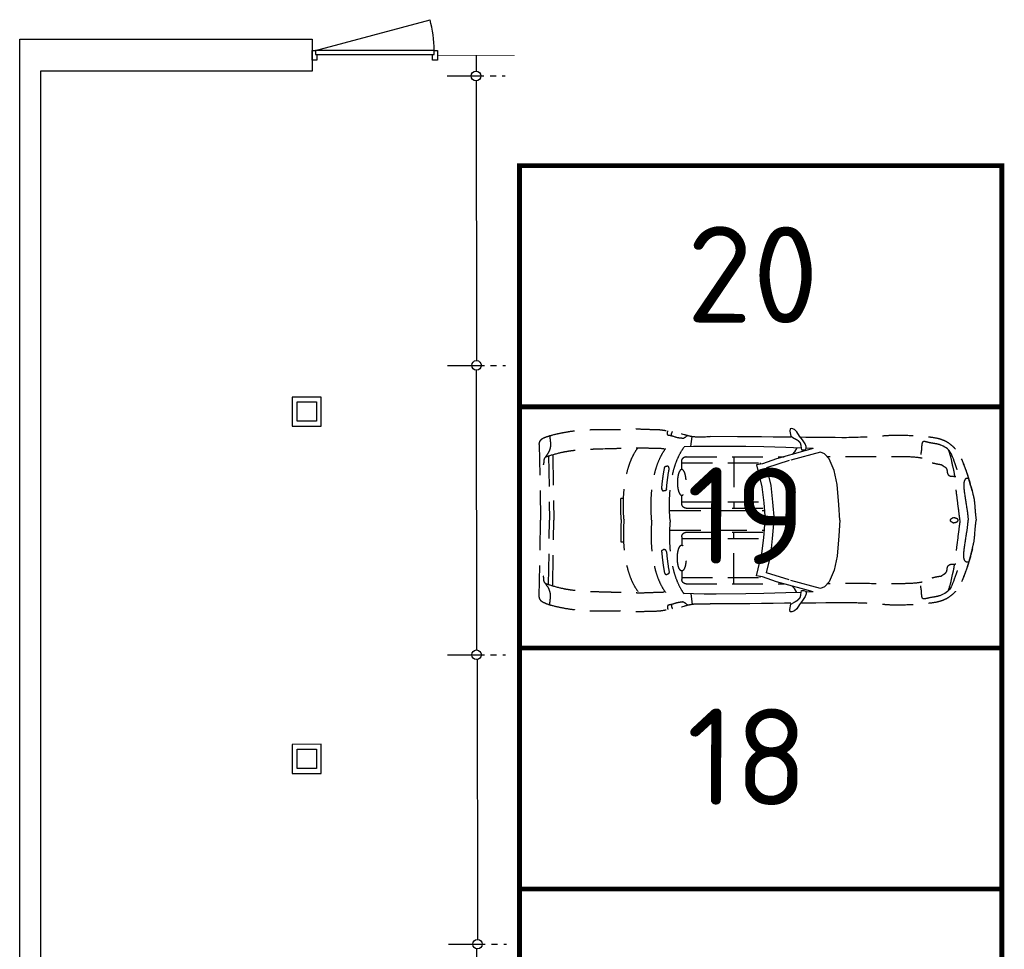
# Model space of a CAD drawing. Header units: millimetres. Extents: x 0 to 74930, y -1933 to 40510.
# Tile 3 of 59: x 0 to 10205, y 23296 to 32933. Entities that reach past the tile are written whole.
import ezdxf

# ---------------------------------------------------------------- set-up
doc = ezdxf.new("R2010")
doc.units = ezdxf.units.MM
doc.header["$LTSCALE"] = 100
doc.linetypes.add('CENTER2', pattern=[28.575, 19.05, -3.175, 3.175, -3.175])
doc.linetypes.add('HIDDEN2', pattern=[4.7625, 3.175, -1.5875])
for name, color, linetype in [('T--L9020_OPSTALLEN', 2, 'Continuous'), ('T--L9032_HEKWERK', 1, 'FENCELINE1'), ('T--L9034_TOEGANGEN', 1, 'Continuous'), ('T--L9066_TRANSP_VOORZ_Auto', 8, 'HIDDEN2'), ('T--T9066_TRANSP_VOORZ_Auto', 7, 'Continuous')]:
    doc.layers.add(name, color=color, linetype=linetype)
doc.styles.add('Isocpeur', font='isocpeur.ttf', dxfattribs={"height": 3})
doc.linetypes.add('FENCELINE1', pattern='A,6.35,-2.54,[133,ltypeshp.shx,S=2.54,R=0,X=-2.54,Y=0],-2.54,25.4', length=36.83)

# ---------------------------------------------------------------- blocks, each defined once
blk = doc.blocks.new('auto110')
for p, q in [((1893, 1937), (1924, 1980)), ((1924, 1980), (1947, 2003)), ((1947, 2003), (1973, 2014)), ((1973, 2014), (1992, 2012)), ((1994, 1988), (1986, 1935)), ((1992, 2012), (1994, 1988)), ((404, 1831), (421, 1839)), ((421, 1839), (441, 1847)), ((433, 1844), (441, 1847)), ((1439, 1920), (1525, 1921)), ((1525, 1921), (1623, 1922)), ((1623, 1922), (1725, 1923)), ((1725, 1923), (1830, 1923)), ((1826, 1827), (1837, 1856)), ((1830, 1923), (1883, 1924)), ((1837, 1856), (1863, 1896)), ((1863, 1896), (1893, 1937)), ((1986, 1935), (1947, 1912)), ((1985, 1924), (2051, 1925)), ((2051, 1925), (2167, 1926)), ((2167, 1926), (2287, 1927)), ((2287, 1927), (2411, 1928)), ((2411, 1928), (2537, 1930)), ((2537, 1930), (2821, 1931)), ((2821, 1931), (2822, 1931)), ((3022, 1827), (3006, 1933)), ((4592, 1849), (4579, 1064)), ((308, 1720), (316, 1739)), ((316, 1739), (324, 1755)), ((324, 1755), (332, 1769)), ((332, 1769), (340, 1782)), ((340, 1782), (350, 1793)), ((350, 1793), (361, 1804)), ((361, 1804), (373, 1813)), ((373, 1813), (388, 1822)), ((388, 1822), (404, 1831)), ((1587, 1702), (1636, 1754)), ((1636, 1754), (1677, 1770)), ((1677, 1770), (2001, 1683)), ((1753, 1808), (1825, 1810)), ((1754, 1808), (1840, 1783)), ((1825, 1810), (1826, 1827)), ((1832, 1799), (1825, 1810)), ((1851, 1794), (1832, 1799)), ((1840, 1783), (2133, 1701)), ((1875, 1793), (1851, 1794)), ((1881, 1834), (1875, 1793)), ((1878, 1812), (2036, 1818)), ((1924, 1814), (1948, 1772)), ((1948, 1772), (1970, 1747)), ((2036, 1818), (2266, 1824)), ((2266, 1824), (2451, 1828)), ((2451, 1828), (2760, 1830)), ((2760, 1830), (2884, 1829)), ((2884, 1829), (2992, 1828)), ((2992, 1828), (3091, 1825)), ((4452, 1744), (4440, 1064)), ((184, 1625), (193, 1649)), ((193, 1649), (201, 1670)), ((201, 1670), (209, 1689)), ((209, 1689), (215, 1702)), ((271, 1619), (281, 1648)), ((281, 1648), (290, 1675)), ((290, 1675), (299, 1699)), ((299, 1699), (308, 1720)), ((1537, 1581), (1587, 1702)), ((2001, 1683), (2237, 1609)), ((3068, 1723), (2055, 1723)), ((2133, 1701), (2279, 1649)), ((2279, 1649), (2340, 1640)), ((2340, 1640), (2284, 1409)), ((3115, 1658), (2302, 1658)), ((2302, 1658), (2302, 1646)), ((2575, 1723), (2575, 1189)), ((3115, 1590), (3115, 1677)), ((4496, 1730), (4485, 1064)), ((143, 1503), (154, 1538)), ((154, 1538), (164, 1569)), ((164, 1569), (174, 1598)), ((174, 1598), (184, 1625)), ((260, 1588), (271, 1619)), ((260, 1585), (260, 1588)), ((1506, 1434), (1537, 1581)), ((2237, 1609), (2192, 1425)), ((117, 1411), (122, 1429)), ((122, 1429), (133, 1467)), ((133, 1467), (143, 1503)), ((1487, 1224), (1506, 1434)), ((2192, 1425), (2174, 1252)), ((2284, 1409), (2266, 1246)), ((2174, 1252), (2159, 1064)), ((2266, 1246), (2252, 1064)), ((3115, 1254), (2267, 1254)), ((3115, 1235), (3115, 1322)), ((3719, 1289), (3747, 1289)), ((1477, 1064), (1487, 1224)), ((3068, 1189), (2265, 1189)), ((3235, 1166), (2265, 1166)), ((1477, 1064), (1487, 904)), ((2174, 876), (2159, 1064)), ((2266, 881), (2252, 1064)), ((4452, 384), (4440, 1064)), ((4496, 397), (4485, 1064)), ((4592, 278), (4579, 1064)), ((3235, 962), (2265, 962)), ((3068, 939), (2265, 939)), ((2575, 404), (2575, 939)), ((1487, 904), (1506, 693)), ((2192, 703), (2174, 876)), ((2284, 719), (2266, 881)), ((3115, 874), (2267, 874)), ((3115, 893), (3115, 806)), ((3746, 839), (3718, 839)), ((117, 717), (122, 699)), ((2340, 487), (2284, 719)), ((122, 699), (133, 661)), ((133, 661), (143, 624)), ((143, 624), (154, 590)), ((1506, 693), (1537, 547)), ((2237, 518), (2192, 703)), ((154, 590), (164, 558)), ((164, 558), (174, 529)), ((174, 529), (184, 503)), ((260, 543), (260, 540)), ((260, 540), (271, 508)), ((1537, 547), (1587, 426)), ((2001, 445), (2237, 518)), ((3115, 537), (3115, 451)), ((184, 503), (193, 479)), ((193, 479), (201, 458)), ((201, 458), (209, 439)), ((209, 439), (215, 426)), ((271, 508), (281, 479)), ((281, 479), (290, 453)), ((290, 453), (299, 429)), ((299, 429), (308, 408)), ((1587, 426), (1636, 374)), ((1677, 357), (2001, 445)), ((1840, 345), (2133, 426)), ((2133, 426), (2279, 478)), ((2279, 478), (2340, 487)), ((2302, 469), (2302, 482)), ((3115, 469), (2302, 469)), ((308, 408), (316, 389)), ((316, 389), (324, 373)), ((324, 373), (332, 358)), ((332, 358), (340, 346)), ((340, 346), (350, 334)), ((350, 334), (361, 324)), ((361, 324), (373, 314)), ((373, 314), (388, 306)), ((1636, 374), (1677, 357)), ((1753, 320), (1825, 317)), ((1754, 320), (1840, 345)), ((1832, 328), (1825, 317)), ((1825, 317), (1826, 301)), ((1851, 334), (1832, 328)), ((1875, 334), (1851, 334)), ((1881, 294), (1875, 334)), ((1878, 316), (2036, 310)), ((1924, 314), (1948, 356)), ((1948, 356), (1970, 381)), ((2036, 310), (2266, 304)), ((3068, 404), (2055, 404)), ((388, 306), (404, 297)), ((404, 297), (421, 289)), ((421, 289), (441, 281)), ((433, 283), (441, 281)), ((1439, 208), (1525, 207)), ((1525, 207), (1623, 206)), ((1623, 206), (1725, 205)), ((1725, 205), (1830, 204)), ((1826, 301), (1837, 272)), ((1830, 204), (1883, 204)), ((1837, 272), (1863, 231)), ((1863, 231), (1893, 190)), ((1986, 193), (1947, 216)), ((2266, 304), (2451, 300)), ((2451, 300), (2760, 298)), ((2760, 298), (2884, 298)), ((2884, 298), (2992, 300)), ((2992, 300), (3091, 303)), ((3022, 301), (3006, 194)), ((1893, 190), (1924, 147)), ((1924, 147), (1947, 125)), ((1947, 125), (1973, 114)), ((1973, 114), (1992, 116)), ((1985, 203), (2051, 203)), ((1994, 140), (1986, 193)), ((1992, 116), (1994, 140)), ((2051, 203), (2167, 202)), ((2167, 202), (2287, 201)), ((2287, 201), (2411, 199)), ((2411, 199), (2537, 198)), ((2537, 198), (2821, 196)), ((2821, 196), (2944, 195))]:
    blk.add_line(p, q)
for centre, radius, start, end in [((4518, 1849), 74.2, 0, 76.7563), ((3068, 1677), 46.4, 360, 90), ((3068, 1235), 46.4, 270, 360), ((3068, 893), 46.4, 0, 90), ((3068, 451), 46.4, 270, 0), ((4518, 278), 74.2, 283.2437, 0)]:
    blk.add_arc(centre, radius, start, end)
for centre, major_axis, ratio, start_param, end_param in [((2760, 1004), (146, 941), 0.48898, -1.435361, -0.44783), ((2951, 990), (151, 937), 0.488686, -1.416596, -0.437936), ((3238, 999), (151, 937), 0.488686, -1.416596, -0.437936), ((2810, 1008), (77, 1160), 0.401368, -1.213465, -1.01426), ((2860, 1008), (80, 1152), 0.403411, -1.207331, -0.998608), ((3266, 999), (151, 937), 0.488686, -1.416596, -1.178995), ((-269, 1064), (-600, 0), 0.150251, 2.835519, 3.447666)]:
    blk.add_ellipse(centre, major_axis=major_axis, ratio=ratio, start_param=start_param, end_param=end_param)
blk.add_ellipse((3115, 1456), major_axis=(0, 134), ratio=0.338725)
at = {"extrusion": (0, 0, -1)}
for centre, major_axis, ratio, start_param, end_param in [((351, 1064), (102, 0), 0.301205, 2.063318, 4.219867), ((2760, 1117), (-146, 941), 0.48898, 1.706232, 2.693763), ((2951, 1132), (-151, 937), 0.488686, 1.724997, 2.703657), ((3238, 1142), (-151, 937), 0.488686, 1.724997, 2.703657), ((3266, 1142), (-151, 937), 0.488686, 1.724997, 1.97692), ((2810, 1114), (-77, 1160), 0.401368, 1.928127, 2.127333), ((2860, 1114), (-80, 1152), 0.403411, 1.934261, 2.142984)]:
    blk.add_ellipse(centre, major_axis=major_axis, ratio=ratio, start_param=start_param, end_param=end_param, dxfattribs=at)
blk.add_ellipse((3115, 672), major_axis=(0, -134), ratio=0.338725, dxfattribs=at)
for points in [[(103, 1361), (155, 1546), (199, 1661), (230, 1732), (391, 1887), (590, 1929), (1001, 1939), (1068, 1934), (1457, 1919)], [(103, 767), (155, 582), (199, 466), (230, 395), (391, 241), (590, 199), (1001, 188), (1068, 194), (1457, 209)]]:
    blk.add_spline(points, degree=3)
for points, start_tangent, end_tangent in [([(4535, 1922), (4411, 1959), (4202, 1994), (3708, 2006), (3546, 2010), (3432, 2006), (3333, 2002), (3258, 1990), (3199, 1982), (3006, 1933), (2821, 1931)], (-0.923671, 0.383186), (-0.999923, -0.012413)), ([(1947, 1912), (1915, 1894), (1900, 1880), (1890, 1869), (1885, 1857), (1881, 1834)], (-0.859985, -0.510319), (-0.15204, -0.988374)), ([(1947, 216), (1915, 234), (1900, 248), (1890, 259), (1885, 270), (1881, 294)], (-0.859985, 0.510319), (-0.15204, 0.988374)), ([(4535, 206), (4411, 169), (4202, 134), (3708, 122), (3546, 118), (3432, 122), (3333, 126), (3258, 138), (3199, 145), (3006, 194), (2821, 196)], (-0.923671, -0.383186), (-0.999923, 0.012413))]:
    blk.add_spline(points, degree=3, dxfattribs=dict(start_tangent=start_tangent, end_tangent=end_tangent))
for points, knots in [([(3055, 1944), (3066, 1934), (3081, 1921), (3103, 1909), (3114, 1913), (3121, 1915), (3169, 1915), (3209, 1940), (3259, 1944), (3261, 1951), (3267, 1965), (3263, 1979), (3258, 1990)], [8.053087, 8.053087, 8.053087, 8.053087, 28.549069, 37.709461, 39.651897, 43.536771, 48.488884, 107.765059, 110.67872, 113.424631, 116.924453, 133.268731, 133.268731, 133.268731, 133.268731]), ([(4485, 1939), (4482, 1925), (4478, 1887), (4472, 1833), (4490, 1775), (4517, 1734), (4546, 1697), (4543, 1653), (4559, 1617), (4577, 1594), (4586, 1589), (4587, 1588)], [3.863984, 3.863984, 3.863984, 3.863984, 42.853951, 100.480755, 143.686086, 197.412925, 227.606179, 260.194888, 306.524656, 327.601259, 332.67159, 332.67159, 332.67159, 332.67159]), ([(437, 1846), (458, 1852), (503, 1861), (556, 1868), (637, 1894), (622, 1798), (653, 1715), (565, 1675), (520, 1659)], [0, 0, 0, 0, 69.932638, 145.346941, 185.02125, 303.762582, 371.080416, 469.45847, 469.45847, 469.45847, 469.45847]), ([(353, 1795), (344, 1769), (325, 1714), (311, 1629), (292, 1564), (289, 1528), (288, 1518)], [0, 0, 0, 0, 76.646368, 167.655481, 242.418348, 269.799169, 269.799169, 269.799169, 269.799169]), ([(4529, 1719), (4480, 1737), (4361, 1771), (4181, 1802), (3680, 1811), (3529, 1817), (3404, 1810), (3332, 1811), (3299, 1807), (3298, 1807)], [38.850273, 38.850273, 38.850273, 38.850273, 208.080873, 436.794208, 628.672697, 803.160537, 926.615342, 1033.06369, 1035.224863, 1035.224863, 1035.224863, 1035.224863]), ([(520, 1659), (514, 1658), (468, 1648), (429, 1641), (429, 1646), (401, 1623), (378, 1613), (362, 1581), (366, 1540), (333, 1519), (308, 1521), (290, 1519), (272, 1514), (258, 1521), (251, 1536), (249, 1560), (258, 1578), (261, 1589)], [654.593003, 654.593003, 654.593003, 654.593003, 695.781961, 748.321145, 814.47122, 835.287244, 863.041943, 895.745034, 942.898525, 986.145782, 999.620221, 1024.717994, 1044.063055, 1056.973716, 1072.48348, 1093.651886, 1132.423683, 1132.423683, 1132.423683, 1132.423683]), ([(625, 1707), (712, 1722), (981, 1723), (1366, 1719), (1579, 1723), (1603, 1723)], [680.929498, 680.929498, 680.929498, 680.929498, 956.238409, 1569.82929, 1646.405455, 1646.405455, 1646.405455, 1646.405455]), ([(3246, 1597), (3247, 1604), (3247, 1615), (3256, 1621), (3260, 1624), (3262, 1624)], [0, 0, 0, 0, 17.62006, 29.24679, 33.92777, 33.92777, 33.92777, 33.92777]), ([(3262, 1624), (3262, 1624), (3263, 1625), (3266, 1626), (3268, 1626), (3269, 1626)], [2.034124, 2.034124, 2.034124, 2.034124, 3.15335, 5.796543, 9.435146, 9.435146, 9.435146, 9.435146]), ([(3294, 1608), (3293, 1611), (3290, 1618), (3282, 1625), (3275, 1626), (3271, 1626), (3269, 1626)], [0, 0, 0, 0, 10.434059, 21.768881, 29.065705, 32.866347, 32.866347, 32.866347, 32.866347]), ([(140, 1496), (140, 1496), (150, 1497), (166, 1502), (192, 1472), (191, 1421), (190, 1390), (189, 1370)], [86.349917, 86.349917, 86.349917, 86.349917, 87.25895, 113.526337, 130.664514, 190.078947, 246.365093, 246.365093, 246.365093, 246.365093]), ([(189, 1371), (179, 1310), (164, 1209), (148, 1105), (147, 1064)], [0, 0, 0, 0, 205.656788, 342.471909, 342.471909, 342.471909, 342.471909]), ([(3273, 1388), (3276, 1381), (3280, 1371), (3290, 1368), (3303, 1368), (3305, 1368)], [0, 0, 0, 0, 17.62006, 29.24679, 33.92777, 33.92777, 33.92777, 33.92777]), ([(3323, 1393), (3323, 1390), (3322, 1382), (3317, 1373), (3310, 1370), (3306, 1368), (3305, 1368)], [0, 0, 0, 0, 10.434059, 21.768881, 29.065705, 32.866347, 32.866347, 32.866347, 32.866347]), ([(96, 1327), (79, 1271), (79, 1181), (67, 1094), (64, 1064)], [0, 0, 0, 0, 169.472222, 256.572372, 256.572372, 256.572372, 256.572372]), ([(96, 801), (79, 857), (79, 947), (67, 1034), (64, 1064)], [0, 0, 0, 0, 169.472222, 256.572372, 256.572372, 256.572372, 256.572372]), ([(189, 756), (179, 817), (164, 919), (148, 1023), (147, 1064)], [0, 0, 0, 0, 205.656788, 342.471909, 342.471909, 342.471909, 342.471909]), ([(140, 631), (140, 631), (150, 631), (166, 626), (192, 656), (191, 706), (190, 738), (189, 758)], [86.349917, 86.349917, 86.349917, 86.349917, 87.25895, 113.526337, 130.664514, 190.078947, 246.365093, 246.365093, 246.365093, 246.365093]), ([(3273, 740), (3276, 746), (3280, 756), (3290, 759), (3303, 760), (3305, 760)], [0, 0, 0, 0, 17.62006, 29.24679, 33.92777, 33.92777, 33.92777, 33.92777]), ([(3323, 734), (3323, 738), (3322, 746), (3317, 755), (3310, 758), (3306, 759), (3305, 760)], [0, 0, 0, 0, 10.434059, 21.768881, 29.065705, 32.866347, 32.866347, 32.866347, 32.866347]), ([(520, 468), (514, 469), (468, 480), (429, 486), (429, 482), (401, 504), (378, 515), (362, 547), (366, 588), (333, 609), (308, 607), (290, 608), (272, 613), (258, 606), (251, 592), (249, 568), (258, 550), (261, 539)], [654.593003, 654.593003, 654.593003, 654.593003, 695.781961, 748.321145, 814.47122, 835.287244, 863.041943, 895.745034, 942.898525, 986.145782, 999.620221, 1024.717994, 1044.063055, 1056.973716, 1072.48348, 1093.651886, 1132.423683, 1132.423683, 1132.423683, 1132.423683]), ([(353, 333), (344, 358), (325, 414), (311, 498), (292, 564), (289, 600), (288, 609)], [0, 0, 0, 0, 76.646368, 167.655481, 242.418348, 269.799169, 269.799169, 269.799169, 269.799169]), ([(3246, 530), (3247, 524), (3247, 513), (3256, 507), (3260, 504), (3262, 504)], [0, 0, 0, 0, 17.62006, 29.24679, 33.92777, 33.92777, 33.92777, 33.92777]), ([(3294, 520), (3293, 517), (3290, 510), (3282, 502), (3275, 502), (3271, 502), (3269, 502)], [0, 0, 0, 0, 10.434059, 21.768881, 29.065705, 32.866347, 32.866347, 32.866347, 32.866347]), ([(4485, 188), (4482, 203), (4478, 240), (4472, 295), (4490, 353), (4517, 394), (4546, 431), (4543, 475), (4559, 511), (4577, 534), (4586, 539), (4587, 540)], [3.863984, 3.863984, 3.863984, 3.863984, 42.853951, 100.480755, 143.686086, 197.412925, 227.606179, 260.194888, 306.524656, 327.601259, 332.67159, 332.67159, 332.67159, 332.67159]), ([(437, 282), (458, 276), (503, 266), (556, 260), (637, 234), (622, 330), (653, 413), (565, 453), (520, 468)], [0, 0, 0, 0, 69.932638, 145.346941, 185.02125, 303.762582, 371.080416, 469.45847, 469.45847, 469.45847, 469.45847]), ([(625, 421), (712, 406), (981, 405), (1366, 408), (1579, 405), (1603, 404)], [680.929498, 680.929498, 680.929498, 680.929498, 956.238409, 1569.82929, 1646.405455, 1646.405455, 1646.405455, 1646.405455]), ([(3262, 504), (3262, 503), (3263, 503), (3266, 502), (3268, 502), (3269, 502)], [2.034124, 2.034124, 2.034124, 2.034124, 3.15335, 5.796543, 9.435146, 9.435146, 9.435146, 9.435146]), ([(4529, 409), (4480, 391), (4361, 357), (4181, 326), (3680, 317), (3529, 310), (3404, 318), (3332, 317), (3299, 321), (3298, 321)], [38.850273, 38.850273, 38.850273, 38.850273, 208.080873, 436.794208, 628.672697, 803.160537, 926.615342, 1033.06369, 1035.224863, 1035.224863, 1035.224863, 1035.224863]), ([(3055, 184), (3066, 194), (3081, 207), (3103, 218), (3114, 215), (3121, 213), (3169, 213), (3209, 188), (3259, 184), (3261, 177), (3267, 162), (3263, 149), (3258, 138)], [8.053087, 8.053087, 8.053087, 8.053087, 28.549069, 37.709461, 39.651897, 43.536771, 48.488884, 107.765059, 110.67872, 113.424631, 116.924453, 133.268731, 133.268731, 133.268731, 133.268731])]:
    blk.add_open_spline(points, degree=3, knots=knots)
for points in [[(3222, 1938), (3225, 1949), (3221, 1961), (3211, 1983)], [(3294, 1608), (3294, 1608), (3294, 1608), (3294, 1608)], [(231, 1064), (249, 1197), (277, 1422), (288, 1519)], [(117, 1411), (108, 1383), (101, 1355), (96, 1327)], [(231, 1064), (249, 930), (277, 706), (288, 609)], [(117, 717), (108, 745), (101, 773), (96, 801)], [(3294, 520), (3294, 520), (3294, 520), (3294, 520)], [(3222, 190), (3225, 178), (3221, 166), (3211, 144)]]:
    blk.add_open_spline(points, degree=3)
blk = doc.blocks.new('90_hekwerk_stijl')
at = {"layer": 'T--L9032_HEKWERK', "color": 8, "linetype": 'CENTER2', "ltscale": 0.2}
blk.add_line((-300, 0), (300, 0), dxfattribs=at)
at = {"layer": 'T--L9032_HEKWERK'}
blk.add_circle((0, 0), 50, dxfattribs=at)
blk = doc.blocks.new('*U25')
at = {"layer": 'T--L9032_HEKWERK'}
blk.add_lwpolyline([(-1265, 50), (-77, 368)], dxfattribs=at)
for points in [[(-1300, 50), (-1265, 50), (-1265, 9), (-1250, 9), (-1250, -50), (-1300, -50)], [(-1265, 9), (-35, 9), (-35, 50), (-1265, 50)], [(-50, -50), (-50, 9), (-35, 9), (-35, 50), (0, 50), (0, -50)]]:
    blk.add_lwpolyline(points, close=True, dxfattribs=at)
blk.add_arc((-1265, 50), 1230, 0, 15, dxfattribs=at)

msp = doc.modelspace()

# ---------------------------------------------------------------- linework, layer by layer
at = {"layer": 'T--L9020_OPSTALLEN'}
for points in [[(0, 32730), (3030, 32730), (3030, 32400), (216, 32400), (216, 22118), (0, 22118)], [(2825, 29020), (2825, 28720), (3125, 28720), (3125, 29021)], [(2875, 28970), (3075, 28970), (3075, 28770), (2875, 28770)], [(2825, 25420), (2825, 25120), (3125, 25120), (3125, 25421)], [(2875, 25370), (3075, 25370), (3075, 25170), (2875, 25170)]]:
    msp.add_lwpolyline(points, close=True, dxfattribs=at)
at = {"layer": 'T--L9032_HEKWERK', "const_width": 6}
msp.add_lwpolyline([(4330, 32565), (5130, 32565)], dxfattribs=at)
at = {"layer": 'T--L9032_HEKWERK'}
msp.add_lwpolyline([(4730, 32565), (4730, 32400)], dxfattribs=at)
at = {"layer": 'T--L9032_HEKWERK', "ltscale": 0.2}
for points in [[(4730, 32300), (4735, 29399)], [(4730, 29300), (4735, 26399)], [(4740, 26299), (4745, 23399)], [(4735, 23299), (4740, 20399)]]:
    msp.add_lwpolyline(points, dxfattribs=at)
at = {"layer": 'T--L9032_HEKWERK'}
for centre in [(4730, 32350), (4735, 29349), (4735, 26349), (4745, 23349)]:
    msp.add_circle(centre, 50, dxfattribs=at)
at = {"layer": 'T--L9066_TRANSP_VOORZ_Auto', "const_width": 50}
for points in [[(5180, 31420), (10180, 31420), (10180, 28920), (5180, 28920)], [(5180, 28920), (10180, 28920), (10180, 26420), (5180, 26420)], [(5180, 26420), (10180, 26420), (10180, 23920), (5180, 23920)], [(5180, 23920), (10180, 23920), (10180, 21420), (5180, 21420)]]:
    msp.add_lwpolyline(points, close=True, dxfattribs=at)

# ---------------------------------------------------------------- block references
at = {"layer": 'T--L9032_HEKWERK'}
for p in [(4730, 32350), (4735, 29349), (4735, 26349), (4745, 23349)]:
    msp.add_blockref('90_hekwerk_stijl', p, dxfattribs=at)
at = {"layer": 'T--L9034_TOEGANGEN'}
msp.add_blockref('*U25', (4330, 32565), dxfattribs=at)
at = {"layer": 'T--L9066_TRANSP_VOORZ_Auto', "linetype": 'Continuous', "xscale": -1}
msp.add_blockref('auto110', (9977, 26680), dxfattribs=at)

# ---------------------------------------------------------------- texts
at = {"layer": 'T--T9066_TRANSP_VOORZ_Auto', "style": 'Isocpeur'}
for s, p in [('20', (6910, 29794)), ('19', (6910, 27294)), ('18', (6910, 24794))]:
    msp.add_text(s, height=1000, rotation=359.6727, dxfattribs=at).set_placement(p)

doc.saveas('drawing.dxf')
